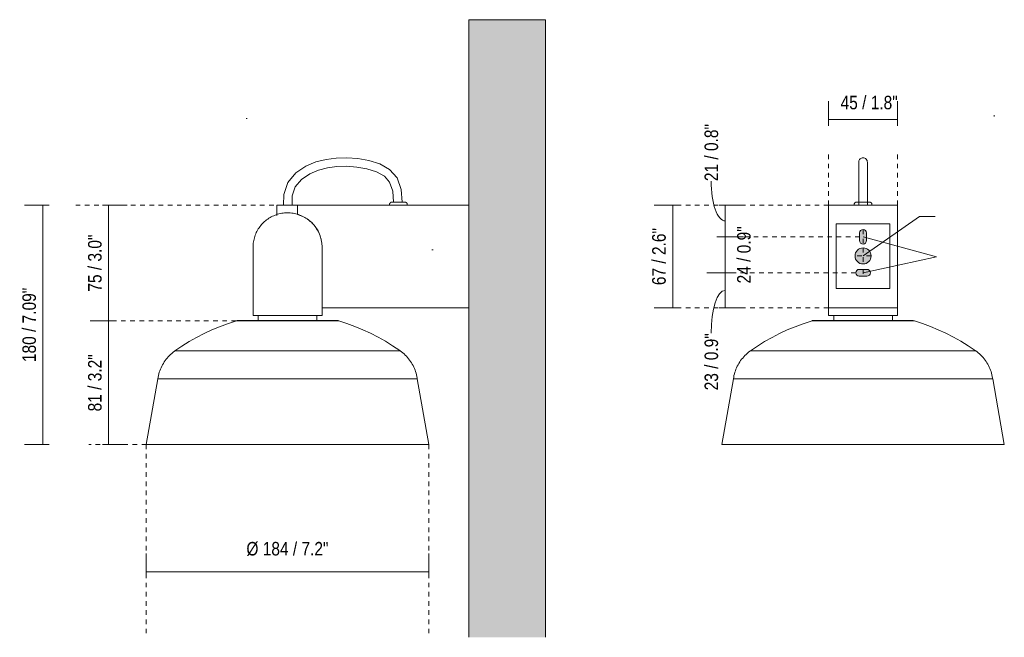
# Model space of a CAD drawing. Header units: millimetres. Extents: x -3564 to -2123, y -974 to 6691.
# Tile 2 of 3: x -2765 to -2123, y 197 to 600. Entities that reach past the tile are written whole.
import ezdxf

# ---------------------------------------------------------------- set-up
doc = ezdxf.new("R2010")
doc.units = ezdxf.units.MM
doc.linetypes.add('Dash', pattern=[6, 3, -3])
for name, color, linetype, lineweight in [('Cotas', 7, 'Continuous', 9), ('Cotas-4', 7, 'Continuous', 9), ('Elementos de detalle', 7, 'Continuous', 9), ('Lighthing Fixture Detail Wide Black', 7, 'Continuous', 20), ('Luminarias', 7, 'Continuous', 20), ('Muros', 7, 'Continuous', 9)]:
    doc.layers.add(name, color=color, linetype=linetype, lineweight=lineweight)
doc.layers.add('Lighthing Fixture Dim Grey Dash', color=7, linetype='Dash', lineweight=9, true_color=0xd2d2d2)
doc.styles.add('Arial Narrow', font='ARIALN.TTF', dxfattribs={"height": 8.8})
doc.styles.add('Arial Narrow_1', font='ARIALN.TTF', dxfattribs={"height": 8.8})
doc.dimstyles.new('FARO_-_2_2mm_Arial_Narrow_mm_Inch_Left', dxfattribs={"dimscale": 304.8, "dimtxt": 9.006193, "dimasz": 0, "dimexe": 0.03937, "dimexo": 0.0625, "dimgap": 0.006562, "dimtad": 1, "dimdec": 0, "dimzin": 0, "dimdsep": 46, "dimtxsty": 'Arial Narrow', "dimblk1": 'NONE', "dimblk2": 'NONE', "dimsah": 1, "dimcen": 0.09, "dimadec": 0, "dimazin": 0, "dimtfac": 1, "dimtdec": 4, "dimtix": 1, "dimtmove": 0, "dimatfit": 3, "dimfxl": 0.013123, "dimfxlon": 1, "dimtvp": 1, "dimtolj": 1, "dimtzin": 0, "dimarcsym": 2})
doc.dimstyles.new('FARO_-_2_2mm_Arial_Narrow_mm_Inch_Left_1', dxfattribs={"dimscale": 304.8, "dimtxt": 9.006193, "dimasz": 0, "dimexe": 0.03937, "dimexo": 0.0625, "dimgap": 0.006562, "dimtad": 1, "dimdec": 0, "dimzin": 0, "dimdsep": 46, "dimtxsty": 'Arial Narrow', "dimblk1": 'NONE', "dimblk2": 'NONE', "dimsah": 1, "dimcen": 0.09, "dimadec": 0, "dimazin": 0, "dimtfac": 1, "dimtdec": 4, "dimtix": 1, "dimtmove": 2, "dimatfit": 3, "dimfxl": 0.013123, "dimfxlon": 1, "dimtvp": 1, "dimtolj": 1, "dimtzin": 0, "dimarcsym": 2})
doc.dimstyles.new('FARO_-_2_2mm_Arial_Narrow_mm_Inch_Left_2', dxfattribs={"dimscale": 304.8, "dimtxt": 9.006193, "dimasz": 0, "dimexe": 0.03937, "dimexo": 0.0625, "dimgap": 0.006562, "dimtad": 1, "dimdec": 0, "dimzin": 0, "dimdsep": 46, "dimtxsty": 'Arial Narrow_1', "dimblk1": 'NONE', "dimblk2": 'NONE', "dimsah": 1, "dimcen": 0.09, "dimadec": 0, "dimazin": 0, "dimtfac": 1, "dimtdec": 4, "dimtix": 1, "dimtmove": 0, "dimatfit": 3, "dimfxl": 0.013123, "dimfxlon": 1, "dimtvp": 1, "dimtolj": 1, "dimtzin": 0, "dimarcsym": 2})
doc.dimstyles.new('FARO_-_2_2mm_Arial_Narrow_mm_Inch_Left_3', dxfattribs={"dimscale": 304.8, "dimtxt": 9.006193, "dimasz": 0, "dimexe": 0.03937, "dimexo": 0.0625, "dimgap": 0.006562, "dimtad": 1, "dimdec": 0, "dimzin": 0, "dimdsep": 46, "dimtxsty": 'Arial Narrow', "dimblk1": 'NONE', "dimblk2": 'NONE', "dimsah": 1, "dimcen": 0.09, "dimadec": 0, "dimazin": 0, "dimtfac": 1, "dimtdec": 4, "dimtix": 1, "dimtmove": 1, "dimatfit": 3, "dimfxl": 0.013123, "dimfxlon": 1, "dimtvp": 1, "dimtolj": 1, "dimtzin": 0, "dimarcsym": 2})

# ---------------------------------------------------------------- blocks, each defined once
blk = doc.blocks.new('20335-116 - 20335-116 TATAWIN White wall lamp-572927-Lateral_PDF')
at = {"layer": 'Luminarias'}
for p, q in [((-3393.97, 479.1), (-3393.97, 472.27)), ((-3380.42, 479.1), (-3393.97, 479.1)), ((-3380.42, 479.1), (-3337.75, 479.1)), ((-3380.42, 479.1), (-3380.42, 472.93)), ((-3337.75, 479.1), (-3328.07, 479.1)), ((-3307.39, 479.1), (-3328.07, 479.1)), ((-3320.55, 479.45), (-3320.55, 479.1)), ((-3308.93, 479.1), (-3308.93, 479.45)), ((-3307.39, 479.1), (-3268.96, 479.1)), ((-3409.46, 451.6), (-3409.46, 407.1)), ((-3364.46, 407.1), (-3364.46, 451.6)), ((-3337.75, 412.1), (-3364.66, 412.1)), ((-3328.07, 412.1), (-3337.75, 412.1)), ((-3328.07, 412.1), (-3307.39, 412.1)), ((-3268.96, 412.1), (-3307.39, 412.1)), ((-3409.46, 407.1), (-3364.46, 407.1)), ((-3406.06, 407.1), (-3406.06, 403.97)), ((-3367.86, 403.97), (-3367.86, 407.1)), ((-3420.41, 403.63), (-3386.96, 403.63)), ((-3386.96, 403.63), (-3353.51, 403.63)), ((-3386.96, 384.08), (-3460.34, 384.08)), ((-3313.58, 384.08), (-3386.96, 384.08)), ((-3471.42, 365.95), (-3478.97, 322.98)), ((-3386.96, 365.95), (-3471.42, 365.95)), ((-3302.5, 365.95), (-3386.96, 365.95)), ((-3294.95, 322.98), (-3302.5, 365.95)), ((-3386.96, 322.98), (-3478.97, 322.98)), ((-3294.95, 322.98), (-3386.96, 322.98))]:
    blk.add_line(p, q, dxfattribs=at)
at = {"layer": 'Luminarias', "flags": 128}
for points in [[(-3389.61, 479.1), (-3389.42, 485.93), (-3386.79, 493.9), (-3381.47, 500.11), (-3375.05, 504.54), (-3368.44, 507.29), (-3361.89, 508.91), (-3355.31, 509.8), (-3348.44, 510.01), (-3341.25, 509.51), (-3333.93, 508.22), (-3326.79, 505.95), (-3320.44, 502.37), (-3315.65, 496.95), (-3312.85, 489.29), (-3312.26, 481.1)], [(-3312.26, 481.1), (-3312.85, 489.29), (-3315.65, 496.95), (-3320.44, 502.37), (-3326.79, 505.95), (-3333.93, 508.22), (-3341.25, 509.51), (-3348.44, 510.01), (-3355.31, 509.8), (-3361.89, 508.91), (-3368.44, 507.29), (-3375.05, 504.54), (-3381.47, 500.11), (-3386.79, 493.9), (-3389.42, 485.93), (-3389.61, 479.1)], [(-3317.85, 481.07), (-3318.34, 488.2), (-3320.48, 494.12), (-3323.87, 497.95), (-3328.93, 500.78), (-3335.23, 502.77), (-3341.93, 503.95), (-3348.55, 504.41), (-3354.84, 504.22), (-3360.86, 503.4), (-3366.75, 501.95), (-3372.41, 499.6), (-3377.78, 495.9), (-3381.99, 491.01), (-3383.85, 485.27), (-3384.02, 479.1)], [(-3384.02, 479.1), (-3383.85, 485.27), (-3381.99, 491.01), (-3377.78, 495.9), (-3372.41, 499.6), (-3366.75, 501.95), (-3360.86, 503.4), (-3354.84, 504.22), (-3348.55, 504.41), (-3341.93, 503.95), (-3335.23, 502.77), (-3328.93, 500.78), (-3323.87, 497.95), (-3320.48, 494.12), (-3318.34, 488.2), (-3317.85, 481.07)], [(-3320.55, 479.45), (-3320.55, 479.52), (-3320.55, 479.58), (-3320.54, 479.65), (-3320.53, 479.71), (-3320.52, 479.78), (-3320.5, 479.84), (-3320.49, 479.91), (-3320.47, 479.97), (-3320.45, 480.03), (-3320.42, 480.09), (-3320.39, 480.15), (-3320.37, 480.21), (-3320.33, 480.27), (-3320.3, 480.33), (-3320.26, 480.38), (-3320.22, 480.44), (-3320.18, 480.49), (-3320.14, 480.54), (-3320.1, 480.59), (-3320.05, 480.64), (-3320, 480.68), (-3319.95, 480.72), (-3319.9, 480.77), (-3319.85, 480.8), (-3319.79, 480.84), (-3319.74, 480.88), (-3319.68, 480.91), (-3319.62, 480.94), (-3319.56, 480.97), (-3319.5, 480.99), (-3319.44, 481.01), (-3319.37, 481.03), (-3319.31, 481.05), (-3319.24, 481.07), (-3319.18, 481.08), (-3319.11, 481.09), (-3319.05, 481.1), (-3318.98, 481.1), (-3318.92, 481.1), (-3318.9, 481.1)], [(-3310.58, 481.1), (-3310.58, 481.1), (-3310.59, 481.1), (-3310.61, 481.1), (-3310.63, 481.1), (-3310.66, 481.1), (-3310.7, 481.1), (-3310.74, 481.1), (-3310.79, 481.1), (-3310.85, 481.1), (-3310.91, 481.1), (-3310.98, 481.1), (-3311.05, 481.1), (-3311.13, 481.1), (-3311.22, 481.1), (-3311.31, 481.1), (-3311.4, 481.1), (-3311.51, 481.1), (-3311.61, 481.1), (-3311.73, 481.1), (-3311.84, 481.1), (-3311.96, 481.1), (-3312.09, 481.1), (-3312.22, 481.1), (-3312.35, 481.1), (-3312.49, 481.1), (-3312.63, 481.1), (-3312.78, 481.1), (-3312.93, 481.1), (-3313.08, 481.1), (-3313.23, 481.1), (-3313.39, 481.1), (-3313.55, 481.1), (-3313.71, 481.1), (-3313.87, 481.1), (-3314.03, 481.1), (-3314.2, 481.1), (-3314.36, 481.1), (-3314.53, 481.1), (-3314.69, 481.1), (-3314.86, 481.1), (-3315.03, 481.1), (-3315.19, 481.1), (-3315.36, 481.1), (-3315.52, 481.1), (-3315.68, 481.1), (-3315.85, 481.1), (-3316.01, 481.1), (-3316.16, 481.1), (-3316.32, 481.1), (-3316.47, 481.1), (-3316.62, 481.1), (-3316.77, 481.1), (-3316.91, 481.1), (-3317.05, 481.1), (-3317.19, 481.1), (-3317.32, 481.1), (-3317.45, 481.1), (-3317.57, 481.1), (-3317.69, 481.1), (-3317.81, 481.1), (-3317.92, 481.1), (-3318.02, 481.1), (-3318.12, 481.1), (-3318.21, 481.1), (-3318.3, 481.1), (-3318.39, 481.1), (-3318.46, 481.1), (-3318.53, 481.1), (-3318.6, 481.1), (-3318.66, 481.1), (-3318.71, 481.1), (-3318.76, 481.1), (-3318.8, 481.1), (-3318.83, 481.1), (-3318.86, 481.1), (-3318.88, 481.1), (-3318.89, 481.1), (-3318.9, 481.1), (-3318.9, 481.1)], [(-3318.9, 481.1), (-3318.9, 481.1), (-3318.89, 481.1), (-3318.87, 481.1), (-3318.85, 481.1), (-3318.82, 481.1), (-3318.78, 481.1), (-3318.74, 481.1), (-3318.69, 481.1), (-3318.63, 481.1), (-3318.57, 481.1), (-3318.5, 481.1), (-3318.43, 481.1), (-3318.35, 481.1), (-3318.26, 481.1), (-3318.17, 481.1), (-3318.08, 481.1), (-3317.97, 481.1), (-3317.87, 481.1), (-3317.75, 481.1), (-3317.68, 481.1)], [(-3311.79, 481.1), (-3311.67, 481.1), (-3311.56, 481.1), (-3311.46, 481.1), (-3311.36, 481.1), (-3311.26, 481.1), (-3311.18, 481.1), (-3311.09, 481.1), (-3311.02, 481.1), (-3310.95, 481.1), (-3310.88, 481.1), (-3310.82, 481.1), (-3310.77, 481.1), (-3310.72, 481.1), (-3310.68, 481.1), (-3310.65, 481.1), (-3310.62, 481.1), (-3310.6, 481.1), (-3310.59, 481.1), (-3310.58, 481.1), (-3310.58, 481.1)], [(-3310.58, 481.1), (-3310.51, 481.1), (-3310.45, 481.1), (-3310.38, 481.09), (-3310.32, 481.08), (-3310.25, 481.07), (-3310.19, 481.06), (-3310.12, 481.04), (-3310.06, 481.02), (-3310, 481), (-3309.94, 480.97), (-3309.88, 480.95), (-3309.82, 480.92), (-3309.76, 480.89), (-3309.7, 480.85), (-3309.65, 480.81), (-3309.59, 480.78), (-3309.54, 480.74), (-3309.49, 480.69), (-3309.44, 480.65), (-3309.39, 480.6), (-3309.35, 480.55), (-3309.31, 480.5), (-3309.27, 480.45), (-3309.23, 480.4), (-3309.19, 480.34), (-3309.15, 480.29), (-3309.12, 480.23), (-3309.09, 480.17), (-3309.06, 480.11), (-3309.04, 480.05), (-3309.02, 479.99), (-3309, 479.92), (-3308.98, 479.86), (-3308.96, 479.8), (-3308.95, 479.73), (-3308.94, 479.67), (-3308.93, 479.6), (-3308.93, 479.53), (-3308.93, 479.47), (-3308.93, 479.45)], [(-3409.46, 451.6), (-3409.44, 452.5), (-3409.39, 453.4), (-3409.3, 454.3), (-3409.17, 455.19), (-3409.01, 456.07), (-3408.81, 456.95), (-3408.58, 457.82), (-3408.32, 458.68), (-3408.02, 459.53), (-3407.68, 460.37), (-3407.32, 461.19), (-3406.92, 461.99), (-3406.49, 462.78), (-3406.02, 463.56), (-3405.53, 464.31), (-3405.01, 465.04), (-3404.46, 465.75), (-3403.88, 466.44), (-3403.27, 467.1), (-3402.64, 467.74), (-3401.98, 468.36), (-3401.3, 468.95), (-3400.59, 469.51), (-3399.86, 470.04), (-3399.12, 470.54), (-3398.35, 471.01), (-3397.56, 471.45), (-3396.76, 471.86), (-3395.94, 472.23), (-3395.11, 472.57), (-3394.27, 472.88), (-3393.41, 473.16), (-3392.54, 473.4), (-3391.67, 473.61), (-3390.78, 473.78), (-3389.89, 473.91), (-3389, 474.01), (-3388.1, 474.07), (-3387.2, 474.1), (-3387.04, 474.1)], [(-3386.68, 474.1), (-3386.06, 474.09), (-3385.16, 474.03), (-3384.27, 473.94), (-3383.38, 473.82), (-3382.49, 473.66), (-3381.61, 473.46), (-3380.74, 473.23), (-3379.88, 472.96), (-3379.03, 472.66), (-3378.2, 472.33), (-3377.38, 471.96), (-3376.57, 471.56), (-3375.78, 471.13), (-3375.01, 470.67), (-3374.26, 470.17), (-3373.52, 469.65), (-3372.81, 469.1), (-3372.12, 468.52), (-3371.46, 467.91), (-3370.82, 467.28), (-3370.21, 466.62), (-3369.62, 465.94), (-3369.06, 465.23), (-3368.53, 464.51), (-3368.03, 463.76), (-3367.56, 462.99), (-3367.12, 462.21), (-3366.71, 461.41), (-3366.33, 460.59), (-3365.99, 459.76), (-3365.68, 458.91), (-3365.4, 458.06), (-3365.16, 457.19), (-3364.96, 456.31), (-3364.79, 455.43), (-3364.65, 454.54), (-3364.55, 453.64), (-3364.49, 452.75), (-3364.46, 451.85), (-3364.46, 451.6)], [(-3460.34, 384.08), (-3455.77, 387.19), (-3451.07, 390.11), (-3446.27, 392.84), (-3441.35, 395.38), (-3436.34, 397.72), (-3431.24, 399.85), (-3426.06, 401.78), (-3420.81, 403.5), (-3420.41, 403.63)], [(-3420.41, 403.63), (-3420.11, 403.71), (-3419.8, 403.79), (-3419.49, 403.85), (-3419.18, 403.9), (-3418.87, 403.94), (-3418.56, 403.96), (-3418.24, 403.98), (-3418.08, 403.98)], [(-3386.96, 403.98), (-3388.2, 403.98), (-3389.45, 403.98), (-3390.69, 403.98), (-3391.92, 403.98), (-3393.14, 403.98), (-3394.36, 403.98), (-3395.56, 403.98), (-3396.75, 403.98), (-3397.92, 403.98), (-3399.08, 403.98), (-3400.21, 403.98), (-3401.33, 403.98), (-3402.42, 403.98), (-3403.49, 403.98), (-3404.53, 403.98), (-3405.54, 403.98), (-3406.53, 403.98), (-3407.48, 403.98), (-3408.4, 403.98), (-3409.28, 403.98), (-3410.13, 403.98), (-3410.94, 403.98), (-3411.72, 403.98), (-3412.45, 403.98), (-3413.15, 403.98), (-3413.8, 403.98), (-3414.41, 403.98), (-3414.97, 403.98), (-3415.49, 403.98), (-3415.96, 403.98), (-3416.39, 403.98), (-3416.77, 403.98), (-3417.11, 403.98), (-3417.39, 403.98), (-3417.63, 403.98), (-3417.81, 403.98), (-3417.95, 403.98), (-3418.04, 403.98), (-3418.08, 403.98), (-3418.08, 403.98)], [(-3418.08, 403.98), (-3418.05, 403.98), (-3417.98, 403.98), (-3417.86, 403.98), (-3417.68, 403.98), (-3417.46, 403.98), (-3417.19, 403.98), (-3416.87, 403.98), (-3416.5, 403.98), (-3416.08, 403.98), (-3415.62, 403.98), (-3415.12, 403.98), (-3414.56, 403.98), (-3413.97, 403.98), (-3413.33, 403.98), (-3412.64, 403.98), (-3411.92, 403.98), (-3411.16, 403.98), (-3410.36, 403.98), (-3409.52, 403.98), (-3408.64, 403.98), (-3407.78, 403.98)], [(-3407.04, 403.98), (-3406.79, 403.98), (-3406.06, 403.98)], [(-3355.84, 403.98), (-3355.87, 403.98), (-3355.94, 403.98), (-3356.06, 403.98), (-3356.24, 403.98), (-3356.46, 403.98), (-3356.73, 403.98), (-3357.05, 403.98), (-3357.42, 403.98), (-3357.84, 403.98), (-3358.3, 403.98), (-3358.8, 403.98), (-3359.36, 403.98), (-3359.95, 403.98), (-3360.59, 403.98), (-3361.28, 403.98), (-3362, 403.98), (-3362.76, 403.98), (-3363.56, 403.98), (-3364.4, 403.98), (-3365.28, 403.98), (-3366.19, 403.98), (-3367.13, 403.98), (-3368.11, 403.98), (-3369.11, 403.98), (-3370.15, 403.98), (-3371.21, 403.98), (-3372.29, 403.98), (-3373.4, 403.98), (-3374.53, 403.98), (-3375.68, 403.98), (-3376.85, 403.98), (-3378.04, 403.98), (-3379.24, 403.98), (-3380.45, 403.98), (-3381.67, 403.98), (-3382.9, 403.98), (-3384.14, 403.98), (-3385.38, 403.98), (-3386.62, 403.98), (-3386.96, 403.98)], [(-3367.86, 403.98), (-3367.39, 403.98), (-3366.88, 403.98)], [(-3366.14, 403.98), (-3365.52, 403.98), (-3364.64, 403.98), (-3363.79, 403.98), (-3362.97, 403.98), (-3362.2, 403.98), (-3361.47, 403.98), (-3360.77, 403.98), (-3360.12, 403.98), (-3359.51, 403.98), (-3358.95, 403.98), (-3358.43, 403.98), (-3357.96, 403.98), (-3357.53, 403.98), (-3357.15, 403.98), (-3356.81, 403.98), (-3356.53, 403.98), (-3356.29, 403.98), (-3356.11, 403.98), (-3355.97, 403.98), (-3355.88, 403.98), (-3355.84, 403.98), (-3355.84, 403.98)], [(-3355.84, 403.98), (-3355.53, 403.97), (-3355.21, 403.95), (-3354.9, 403.92), (-3354.59, 403.88), (-3354.28, 403.82), (-3353.97, 403.75), (-3353.67, 403.67), (-3353.51, 403.63)], [(-3353.51, 403.63), (-3348.25, 401.92), (-3343.07, 400.01), (-3337.96, 397.89), (-3332.94, 395.56), (-3328.02, 393.04), (-3323.21, 390.33), (-3318.51, 387.42), (-3313.92, 384.33), (-3313.58, 384.08)], [(-3471.42, 365.95), (-3471.25, 367.01), (-3471.03, 368.06), (-3470.78, 369.1), (-3470.48, 370.12), (-3470.15, 371.14), (-3469.77, 372.14), (-3469.35, 373.13), (-3468.9, 374.1), (-3468.4, 375.04), (-3467.87, 375.97), (-3467.3, 376.88), (-3466.7, 377.76), (-3466.06, 378.62), (-3465.39, 379.45), (-3464.68, 380.26), (-3463.94, 381.03), (-3463.18, 381.78), (-3462.38, 382.49), (-3461.55, 383.18), (-3460.7, 383.82), (-3460.34, 384.08)], [(-3313.58, 384.08), (-3312.72, 383.45), (-3311.88, 382.78), (-3311.07, 382.08), (-3310.29, 381.35), (-3309.54, 380.58), (-3308.82, 379.79), (-3308.14, 378.97), (-3307.48, 378.12), (-3306.86, 377.25), (-3306.28, 376.35), (-3305.73, 375.43), (-3305.22, 374.49), (-3304.75, 373.53), (-3304.32, 372.55), (-3303.93, 371.56), (-3303.57, 370.55), (-3303.26, 369.53), (-3302.99, 368.49), (-3302.76, 367.44), (-3302.57, 366.39), (-3302.5, 365.95)]]:
    blk.add_lwpolyline(points, dxfattribs=at)
blk = doc.blocks.new('20335-116 - 20335-116 TATAWIN White wall lamp-572927-Alzado_PDF Fixing')
at = {"layer": 'Luminarias'}
for p, q in [((6548.68, 479.45), (6548.68, 479.1)), ((6560.31, 479.1), (6560.31, 479.45)), ((6532, 412.1), (6532, 407.1)), ((6577, 407.1), (6577, 412.1)), ((6532, 407.1), (6554.5, 407.1)), ((6535.4, 407.1), (6535.4, 403.97)), ((6554.5, 407.1), (6577, 407.1)), ((6573.6, 403.97), (6573.6, 407.1)), ((6521.05, 403.63), (6587.94, 403.63)), ((6627.88, 384.08), (6481.12, 384.08)), ((6470.04, 365.95), (6462.49, 322.98)), ((6638.95, 365.95), (6470.04, 365.95)), ((6646.5, 322.98), (6638.95, 365.95)), ((6646.5, 322.98), (6462.49, 322.98))]:
    blk.add_line(p, q, dxfattribs=at)
at = {"layer": 'Luminarias', "flags": 128}
for points in [[(6554.5, 510.02), (6553.97, 509.97), (6553.46, 509.82), (6552.99, 509.58), (6552.57, 509.25), (6552.22, 508.85), (6551.95, 508.39), (6551.78, 507.89), (6551.7, 507.37), (6551.7, 507.22)], [(6551.7, 479.1), (6551.7, 479.79), (6551.7, 481.39), (6551.7, 482.98), (6551.7, 484.57), (6551.7, 486.16), (6551.7, 487.74), (6551.7, 489.31), (6551.7, 490.85), (6551.7, 492.37), (6551.7, 493.85), (6551.7, 495.28), (6551.7, 496.63), (6551.7, 497.89), (6551.7, 499.05), (6551.7, 500.09), (6551.7, 501.02), (6551.7, 501.85), (6551.7, 502.59), (6551.7, 503.25), (6551.7, 503.84), (6551.7, 504.37), (6551.7, 504.84), (6551.7, 505.26), (6551.7, 506.19), (6551.7, 506.5), (6551.7, 506.74), (6551.7, 506.93), (6551.7, 507.06), (6551.7, 507.16), (6551.7, 507.21), (6551.7, 507.22), (6551.7, 507.2), (6551.7, 507.15), (6551.7, 507.07), (6551.7, 506.96), (6551.7, 506.82), (6551.7, 506.66), (6551.7, 506.47), (6551.7, 506.25), (6551.7, 506.01), (6551.7, 505.68), (6551.7, 505.3), (6551.7, 504.88), (6551.7, 504.4), (6551.7, 503.87), (6551.7, 503.27), (6551.7, 502.6), (6551.7, 501.87), (6551.7, 501.06), (6551.7, 500.19), (6551.7, 499.35), (6551.7, 498.35), (6551.7, 497.29), (6551.7, 496.16), (6551.7, 495.08), (6551.7, 493.96), (6551.7, 492.63), (6551.7, 491.24), (6551.7, 490.06), (6551.7, 488.86), (6551.7, 487.6), (6551.7, 486.24), (6551.7, 484.72), (6551.7, 482.96), (6551.7, 481.36), (6551.7, 481.1)], [(6557.3, 507.22), (6557.27, 507.61), (6557.15, 508.11), (6556.98, 508.52), (6556.52, 509.15), (6556.08, 509.53), (6555.71, 509.75), (6555.09, 509.96), (6554.5, 510.02)], [(6557.3, 479.1), (6557.3, 479.79), (6557.3, 481.39), (6557.3, 482.98), (6557.3, 484.57), (6557.3, 486.16), (6557.3, 487.74), (6557.3, 489.31), (6557.3, 490.85), (6557.3, 492.37), (6557.3, 493.85), (6557.3, 495.28), (6557.3, 496.63), (6557.3, 497.89), (6557.3, 499.05), (6557.3, 500.09), (6557.3, 501.02), (6557.3, 501.85), (6557.3, 502.59), (6557.3, 503.25), (6557.3, 503.84), (6557.3, 504.37), (6557.3, 504.84), (6557.3, 505.26), (6557.3, 506.19), (6557.3, 506.5), (6557.3, 506.74), (6557.3, 506.93), (6557.3, 507.06), (6557.3, 507.16), (6557.3, 507.21), (6557.3, 507.22), (6557.3, 507.2), (6557.3, 507.15), (6557.3, 507.07), (6557.3, 506.96), (6557.3, 506.82), (6557.3, 506.66), (6557.3, 506.47), (6557.3, 506.25), (6557.3, 506.01), (6557.3, 505.68), (6557.3, 505.3), (6557.3, 504.88), (6557.3, 504.4), (6557.3, 503.87), (6557.3, 503.27), (6557.3, 502.6), (6557.3, 501.87), (6557.3, 501.06), (6557.3, 500.19), (6557.3, 499.35), (6557.3, 498.35), (6557.3, 497.29), (6557.3, 496.16), (6557.3, 495.08), (6557.3, 493.96), (6557.3, 492.63), (6557.3, 491.24), (6557.3, 490.06), (6557.3, 488.86), (6557.3, 487.6), (6557.3, 486.24), (6557.3, 484.72), (6557.3, 482.96), (6557.3, 481.36), (6557.3, 481.1)], [(6548.68, 479.45), (6548.68, 479.52), (6548.69, 479.58), (6548.7, 479.65), (6548.7, 479.71), (6548.72, 479.78), (6548.73, 479.84), (6548.75, 479.91), (6548.77, 479.97), (6548.79, 480.03), (6548.81, 480.09), (6548.84, 480.15), (6548.87, 480.21), (6548.9, 480.27), (6548.94, 480.33), (6548.97, 480.38), (6549.01, 480.44), (6549.05, 480.49), (6549.09, 480.54), (6549.14, 480.59), (6549.18, 480.64), (6549.23, 480.68), (6549.28, 480.72), (6549.34, 480.77), (6549.39, 480.8), (6549.44, 480.84), (6549.5, 480.88), (6549.56, 480.91), (6549.62, 480.94), (6549.68, 480.97), (6549.74, 480.99), (6549.8, 481.01), (6549.86, 481.03), (6549.93, 481.05), (6549.99, 481.07), (6550.06, 481.08), (6550.12, 481.09), (6550.19, 481.1), (6550.25, 481.1), (6550.32, 481.1), (6550.34, 481.1)], [(6554.5, 481.1), (6554.33, 481.1), (6554.16, 481.1), (6554, 481.1), (6553.83, 481.1), (6553.67, 481.1), (6553.51, 481.1), (6553.35, 481.1), (6553.19, 481.1), (6553.03, 481.1), (6552.88, 481.1), (6552.72, 481.1), (6552.58, 481.1), (6552.43, 481.1), (6552.29, 481.1), (6552.15, 481.1), (6552.01, 481.1), (6551.88, 481.1), (6551.75, 481.1), (6551.63, 481.1), (6551.51, 481.1), (6551.4, 481.1), (6551.29, 481.1), (6551.19, 481.1), (6551.09, 481.1), (6551, 481.1), (6550.91, 481.1), (6550.83, 481.1), (6550.75, 481.1), (6550.68, 481.1), (6550.62, 481.1), (6550.56, 481.1), (6550.51, 481.1), (6550.47, 481.1), (6550.43, 481.1), (6550.4, 481.1), (6550.37, 481.1), (6550.35, 481.1), (6550.34, 481.1), (6550.34, 481.1), (6550.34, 481.1)], [(6550.34, 481.1), (6550.34, 481.1), (6550.35, 481.1), (6550.37, 481.1), (6550.39, 481.1), (6550.42, 481.1), (6550.46, 481.1), (6550.5, 481.1), (6550.55, 481.1), (6550.6, 481.1), (6550.67, 481.1), (6550.73, 481.1), (6550.81, 481.1), (6550.89, 481.1), (6550.97, 481.1), (6551.06, 481.1), (6551.16, 481.1), (6551.26, 481.1), (6551.37, 481.1), (6551.48, 481.1), (6551.6, 481.1), (6551.72, 481.1), (6551.85, 481.1), (6551.98, 481.1), (6552.11, 481.1), (6552.25, 481.1), (6552.39, 481.1), (6552.54, 481.1), (6552.68, 481.1), (6552.83, 481.1), (6552.99, 481.1), (6553.14, 481.1), (6553.3, 481.1), (6553.46, 481.1), (6553.63, 481.1)], [(6558.65, 481.1), (6558.65, 481.1), (6558.64, 481.1), (6558.62, 481.1), (6558.6, 481.1), (6558.57, 481.1), (6558.54, 481.1), (6558.49, 481.1), (6558.44, 481.1), (6558.39, 481.1), (6558.33, 481.1), (6558.26, 481.1), (6558.18, 481.1), (6558.1, 481.1), (6558.02, 481.1), (6557.93, 481.1), (6557.83, 481.1), (6557.73, 481.1), (6557.62, 481.1), (6557.51, 481.1), (6557.39, 481.1), (6557.27, 481.1), (6557.15, 481.1), (6557.02, 481.1), (6556.88, 481.1), (6556.74, 481.1), (6556.6, 481.1), (6556.46, 481.1), (6556.31, 481.1), (6556.16, 481.1), (6556, 481.1), (6555.85, 481.1), (6555.69, 481.1), (6555.53, 481.1), (6555.37, 481.1), (6555.2, 481.1), (6555.04, 481.1), (6554.87, 481.1), (6554.71, 481.1), (6554.54, 481.1), (6554.5, 481.1)], [(6555.32, 481.1), (6555.48, 481.1), (6555.65, 481.1), (6555.8, 481.1), (6555.96, 481.1), (6556.12, 481.1), (6556.27, 481.1), (6556.42, 481.1), (6556.56, 481.1), (6556.7, 481.1), (6556.84, 481.1), (6556.98, 481.1), (6557.11, 481.1), (6557.24, 481.1), (6557.36, 481.1), (6557.48, 481.1), (6557.59, 481.1), (6557.7, 481.1), (6557.8, 481.1), (6557.9, 481.1), (6558, 481.1), (6558.08, 481.1), (6558.16, 481.1), (6558.24, 481.1), (6558.31, 481.1), (6558.37, 481.1), (6558.43, 481.1), (6558.48, 481.1), (6558.52, 481.1), (6558.56, 481.1), (6558.59, 481.1), (6558.62, 481.1), (6558.64, 481.1), (6558.65, 481.1), (6558.65, 481.1), (6558.65, 481.1)], [(6558.65, 481.1), (6558.72, 481.1), (6558.79, 481.1), (6558.85, 481.09), (6558.92, 481.08), (6558.98, 481.07), (6559.05, 481.06), (6559.11, 481.04), (6559.17, 481.02), (6559.24, 481), (6559.3, 480.97), (6559.36, 480.95), (6559.42, 480.92), (6559.48, 480.89), (6559.53, 480.85), (6559.59, 480.81), (6559.64, 480.78), (6559.69, 480.74), (6559.74, 480.69), (6559.79, 480.65), (6559.84, 480.6), (6559.89, 480.55), (6559.93, 480.5), (6559.97, 480.45), (6560.01, 480.4), (6560.05, 480.34), (6560.08, 480.29), (6560.11, 480.23), (6560.14, 480.17), (6560.17, 480.11), (6560.2, 480.05), (6560.22, 479.99), (6560.24, 479.92), (6560.26, 479.86), (6560.27, 479.8), (6560.28, 479.73), (6560.29, 479.67), (6560.3, 479.6), (6560.31, 479.53), (6560.31, 479.47), (6560.31, 479.45)], [(6481.12, 384.08), (6485.69, 387.19), (6490.38, 390.11), (6495.19, 392.84), (6500.1, 395.38), (6505.11, 397.72), (6510.21, 399.85), (6515.39, 401.78), (6520.64, 403.5), (6521.05, 403.63)], [(6521.05, 403.63), (6521.35, 403.71), (6521.66, 403.79), (6521.96, 403.85), (6522.27, 403.9), (6522.59, 403.94), (6522.9, 403.96), (6523.21, 403.98), (6523.38, 403.98)], [(6585.62, 403.98), (6585.59, 403.98), (6585.52, 403.98), (6585.39, 403.98), (6585.22, 403.98), (6584.99, 403.98), (6584.72, 403.98), (6584.4, 403.98), (6584.04, 403.98), (6583.62, 403.98), (6583.16, 403.98), (6582.65, 403.98), (6582.1, 403.98), (6581.5, 403.98), (6580.86, 403.98), (6580.18, 403.98), (6579.46, 403.98), (6578.69, 403.98), (6577.89, 403.98), (6577.05, 403.98), (6576.18, 403.98), (6575.27, 403.98), (6574.32, 403.98), (6573.35, 403.98), (6572.34, 403.98), (6571.31, 403.98), (6570.25, 403.98), (6569.16, 403.98), (6568.05, 403.98), (6566.92, 403.98), (6565.77, 403.98), (6564.6, 403.98), (6563.42, 403.98), (6562.22, 403.98), (6561.01, 403.98), (6559.79, 403.98), (6558.55, 403.98), (6557.32, 403.98), (6556.08, 403.98), (6554.83, 403.98), (6553.59, 403.98), (6552.34, 403.98), (6551.1, 403.98), (6549.87, 403.98), (6548.64, 403.98), (6547.43, 403.98), (6546.22, 403.98), (6545.03, 403.98), (6543.85, 403.98), (6542.69, 403.98), (6541.55, 403.98), (6540.42, 403.98), (6539.33, 403.98), (6538.25, 403.98), (6537.2, 403.98), (6536.18, 403.98), (6535.19, 403.98), (6534.23, 403.98), (6533.3, 403.98), (6532.41, 403.98), (6531.55, 403.98), (6530.73, 403.98), (6529.94, 403.98), (6529.2, 403.98), (6528.49, 403.98), (6527.83, 403.98), (6527.21, 403.98), (6526.63, 403.98), (6526.1, 403.98), (6525.61, 403.98), (6525.17, 403.98), (6524.78, 403.98), (6524.43, 403.98), (6524.14, 403.98), (6523.89, 403.98), (6523.69, 403.98), (6523.54, 403.98), (6523.44, 403.98), (6523.38, 403.98), (6523.38, 403.98)], [(6523.38, 403.98), (6523.4, 403.98), (6523.48, 403.98), (6523.6, 403.98), (6523.77, 403.98), (6524, 403.98), (6524.27, 403.98), (6524.59, 403.98), (6524.96, 403.98), (6525.37, 403.98), (6525.83, 403.98), (6526.34, 403.98), (6526.89, 403.98), (6527.07, 403.98)], [(6581.94, 403.98), (6582.36, 403.98), (6582.89, 403.98), (6583.38, 403.98), (6583.82, 403.98), (6584.21, 403.98), (6584.56, 403.98), (6584.85, 403.98), (6585.1, 403.98), (6585.3, 403.98), (6585.45, 403.98), (6585.56, 403.98), (6585.61, 403.98), (6585.62, 403.98)], [(6585.62, 403.98), (6585.93, 403.97), (6586.24, 403.95), (6586.56, 403.92), (6586.87, 403.88), (6587.18, 403.82), (6587.48, 403.75), (6587.79, 403.67), (6587.94, 403.63)], [(6587.94, 403.63), (6593.2, 401.92), (6598.39, 400.01), (6603.49, 397.89), (6608.51, 395.56), (6613.43, 393.04), (6618.25, 390.33), (6622.95, 387.42), (6627.53, 384.33), (6627.88, 384.08)], [(6470.04, 365.95), (6470.21, 367.01), (6470.42, 368.06), (6470.68, 369.1), (6470.97, 370.12), (6471.31, 371.14), (6471.69, 372.14), (6472.1, 373.13), (6472.56, 374.1), (6473.05, 375.04), (6473.58, 375.97), (6474.15, 376.88), (6474.76, 377.76), (6475.4, 378.62), (6476.07, 379.45), (6476.78, 380.26), (6477.51, 381.03), (6478.28, 381.78), (6479.08, 382.49), (6479.9, 383.18), (6480.75, 383.82), (6481.12, 384.08)], [(6627.88, 384.08), (6628.74, 383.45), (6629.57, 382.78), (6630.38, 382.08), (6631.16, 381.35), (6631.91, 380.58), (6632.63, 379.79), (6633.32, 378.97), (6633.97, 378.12), (6634.59, 377.25), (6635.17, 376.35), (6635.72, 375.43), (6636.23, 374.49), (6636.7, 373.53), (6637.14, 372.55), (6637.53, 371.56), (6637.88, 370.55), (6638.2, 369.53), (6638.47, 368.49), (6638.7, 367.44), (6638.89, 366.39), (6638.95, 365.95)]]:
    blk.add_lwpolyline(points, dxfattribs=at)
blk = doc.blocks.new('DIMBLOCK3-Lateral_PDF')
at = {"layer": 'Cotas-4', "color": 251, "true_color": 0x5b5b5b}
for p, q in [((-2749.61, 479.1), (-2761.61, 479.1)), ((-2749.61, 479.1), (-2749.61, 322.98)), ((-2749.61, 479.1), (-2745.61, 479.1)), ((-2749.61, 322.98), (-2761.61, 322.98)), ((-2749.61, 322.98), (-2745.61, 322.98))]:
    blk.add_line(p, q, dxfattribs=at)
at = {"layer": 'Cotas-4', "color": 0, "insert": (-2762.98, 376.81), "char_height": 8.8, "width": 58.1543, "attachment_point": 1, "rotation": 90, "line_spacing_factor": 0.974696, "style": 'Arial Narrow_1'}
blk.add_mtext('\u202c180 / 7.09"', dxfattribs=at)
blk = doc.blocks.new('_None')
blk = doc.blocks.new('DIMBLOCK4-Lateral_PDF')
at = {"layer": 'Cotas-4', "color": 251, "true_color": 0x5b5b5b}
for p, q in [((-2706.83, 479.1), (-2710.83, 479.1)), ((-2706.83, 479.1), (-2706.83, 403.63)), ((-2706.83, 479.1), (-2694.83, 479.1)), ((-2706.83, 403.63), (-2718.83, 403.63)), ((-2706.83, 403.63), (-2702.83, 403.63))]:
    blk.add_line(p, q, dxfattribs=at)
at = {"layer": 'Cotas-4', "color": 0, "insert": (-2720.21, 422.71), "char_height": 8.8, "width": 44.7736, "attachment_point": 1, "rotation": 90, "line_spacing_factor": 0.974696, "style": 'Arial Narrow'}
blk.add_mtext('75 / 3.0"', dxfattribs=at)
blk = doc.blocks.new('DIMBLOCK5-Lateral_PDF')
at = {"layer": 'Cotas-4', "color": 251, "true_color": 0x5b5b5b}
for p, q in [((-2706.83, 403.63), (-2718.83, 403.63)), ((-2706.83, 403.63), (-2706.83, 322.98)), ((-2706.83, 403.63), (-2702.83, 403.63)), ((-2706.83, 322.98), (-2710.83, 322.98)), ((-2706.83, 322.98), (-2694.83, 322.98))]:
    blk.add_line(p, q, dxfattribs=at)
at = {"layer": 'Cotas-4', "color": 0, "insert": (-2720.21, 344.65), "char_height": 8.8, "width": 44.7736, "attachment_point": 1, "rotation": 90, "line_spacing_factor": 0.974696, "style": 'Arial Narrow'}
blk.add_mtext('81 / 3.2"', dxfattribs=at)
blk = doc.blocks.new('DIMBLOCK6-Lateral_PDF')
at = {"layer": 'Cotas-4', "color": 251, "true_color": 0x5b5b5b}
for p, q in [((-2682.28, 240.11), (-2682.28, 252.11)), ((-2498.26, 240.11), (-2498.26, 252.11)), ((-2682.28, 240.11), (-2498.26, 240.11)), ((-2682.28, 240.11), (-2682.28, 236.11)), ((-2498.26, 240.11), (-2498.26, 236.11))]:
    blk.add_line(p, q, dxfattribs=at)
at = {"layer": 'Cotas-4', "color": 0, "insert": (-2617.07, 259.53), "char_height": 8.8, "width": 64.3299, "attachment_point": 1, "line_spacing_factor": 0.974696, "style": 'Arial Narrow'}
blk.add_mtext('Ø 184 / 7.2"', dxfattribs=at)
blk = doc.blocks.new('DIMBLOCK7-Alzado_PDF Fixing')
at = {"layer": 'Cotas-4', "color": 251, "true_color": 0x5b5b5b}
for p, q in [((-2339.36, 479.1), (-2351.36, 479.1)), ((-2339.36, 412.1), (-2339.36, 479.1)), ((-2339.36, 479.1), (-2335.36, 479.1)), ((-2339.36, 412.1), (-2351.36, 412.1)), ((-2339.36, 412.1), (-2335.36, 412.1))]:
    blk.add_line(p, q, dxfattribs=at)
at = {"layer": 'Cotas-4', "color": 0, "insert": (-2352.73, 426.95), "char_height": 8.8, "width": 44.7736, "attachment_point": 1, "rotation": 90, "line_spacing_factor": 0.974696, "style": 'Arial Narrow'}
blk.add_mtext('67 / 2.6"', dxfattribs=at)
blk = doc.blocks.new('DIMBLOCK8-Alzado_PDF Fixing')
at = {"layer": 'Cotas-4', "color": 251, "true_color": 0x5b5b5b}
for p, q in [((-2305.24, 479.1), (-2309.24, 479.1)), ((-2305.24, 479.1), (-2305.24, 458.48)), ((-2305.24, 479.1), (-2293.24, 479.1)), ((-2305.24, 458.48), (-2309.24, 458.48)), ((-2305.24, 458.48), (-2293.24, 458.48))]:
    blk.add_line(p, q, dxfattribs=at)
blk.add_ellipse((-2305.24, 494.76), major_axis=(0, 25.97), ratio=0.352285, start_param=1.570796, end_param=3.141593, dxfattribs=at)
at = {"layer": 'Cotas-4', "color": 0, "insert": (-2318.62, 494.76), "char_height": 8.8, "width": 44.7736, "attachment_point": 1, "rotation": 90, "line_spacing_factor": 0.974696, "style": 'Arial Narrow'}
blk.add_mtext('21 / 0.8"', dxfattribs=at)
blk = doc.blocks.new('DIMBLOCK9-Alzado_PDF Fixing')
at = {"layer": 'Cotas-4', "color": 251, "true_color": 0x5b5b5b}
for p, q in [((-2305.24, 458.48), (-2309.24, 458.48)), ((-2305.24, 458.48), (-2305.24, 434.98)), ((-2305.24, 458.48), (-2293.24, 458.48)), ((-2305.24, 434.98), (-2317.24, 434.98)), ((-2305.24, 434.98), (-2301.24, 434.98))]:
    blk.add_line(p, q, dxfattribs=at)
at = {"layer": 'Cotas-4', "color": 0, "insert": (-2297.41, 428.08), "char_height": 8.8, "width": 44.7736, "attachment_point": 1, "rotation": 90, "line_spacing_factor": 0.974696, "style": 'Arial Narrow'}
blk.add_mtext('24 / 0.9"', dxfattribs=at)
blk = doc.blocks.new('DIMBLOCK10-Alzado_PDF Fixing')
at = {"layer": 'Cotas-4', "color": 251, "true_color": 0x5b5b5b}
for p, q in [((-2305.24, 434.98), (-2317.24, 434.98)), ((-2305.24, 434.98), (-2305.24, 412.1)), ((-2305.24, 434.98), (-2301.24, 434.98)), ((-2305.24, 412.1), (-2309.24, 412.1)), ((-2305.24, 412.1), (-2293.24, 412.1))]:
    blk.add_line(p, q, dxfattribs=at)
blk.add_ellipse((-2305.24, 395.69), major_axis=(0, 27.86), ratio=0.328373, start_param=0, end_param=1.570796, dxfattribs=at)
at = {"layer": 'Cotas-4', "color": 0, "insert": (-2318.62, 358.38), "char_height": 8.8, "width": 44.7736, "attachment_point": 1, "rotation": 90, "line_spacing_factor": 0.974696, "style": 'Arial Narrow'}
blk.add_mtext('23 / 0.9"', dxfattribs=at)
blk = doc.blocks.new('DIMBLOCK11-Alzado_PDF Fixing')
at = {"layer": 'Cotas-4', "color": 251, "true_color": 0x5b5b5b}
for p, q in [((-2237.87, 534.85), (-2237.87, 546.85)), ((-2192.87, 534.85), (-2192.87, 546.85)), ((-2237.87, 534.85), (-2192.87, 534.85)), ((-2237.87, 534.85), (-2237.87, 530.85)), ((-2192.87, 534.85), (-2192.87, 530.85))]:
    blk.add_line(p, q, dxfattribs=at)
at = {"layer": 'Cotas-4', "color": 0, "insert": (-2230.01, 550.39), "char_height": 8.8, "width": 44.7736, "attachment_point": 1, "line_spacing_factor": 0.974696, "style": 'Arial Narrow'}
blk.add_mtext('45 / 1.8"', dxfattribs=at)

msp = doc.modelspace()

# ---------------------------------------------------------------- hatches: boundary and pattern name
at = {"layer": 'Elementos de detalle', "true_color": 0xc0c0c0}
h = msp.add_hatch(color=9, dxfattribs=at)
h.paths.add_polyline_path([(-2217.87, 432.73), (-2212.87, 432.73), (-2212.29, 432.81), (-2211.75, 433.04), (-2211.28, 433.39), (-2210.92, 433.86), (-2210.7, 434.4), (-2210.62, 434.98), (-2210.7, 435.57), (-2210.92, 436.11), (-2211.28, 436.58), (-2211.75, 436.93), (-2212.29, 437.16), (-2212.87, 437.23), (-2217.87, 437.23), (-2218.46, 437.16), (-2219, 436.93), (-2219.46, 436.58), (-2219.82, 436.11), (-2220.05, 435.57), (-2220.12, 434.98), (-2220.05, 434.4), (-2219.82, 433.86), (-2219.46, 433.39), (-2219, 433.04), (-2218.46, 432.81)])
h.paths.add_polyline_path([(-2215.37, 440.73), (-2213.93, 440.94), (-2212.75, 441.43), (-2211.66, 442.27), (-2210.83, 443.35), (-2210.3, 444.62), (-2210.12, 445.98), (-2210.3, 447.34), (-2210.83, 448.6), (-2211.66, 449.69), (-2212.75, 450.53), (-2214.01, 451.05), (-2215.37, 451.23), (-2216.73, 451.05), (-2218, 450.53), (-2219.09, 449.69), (-2219.92, 448.6), (-2220.44, 447.34), (-2220.62, 445.98), (-2220.44, 444.62), (-2219.92, 443.35), (-2219.09, 442.27), (-2218, 441.43), (-2216.73, 440.91)])
h.paths.add_polyline_path([(-2215.37, 453.73), (-2214.79, 453.81), (-2214.25, 454.04), (-2213.78, 454.39), (-2213.42, 454.86), (-2213.2, 455.4), (-2213.12, 455.98), (-2213.12, 460.98), (-2213.2, 461.57), (-2213.42, 462.11), (-2213.78, 462.58), (-2214.25, 462.93), (-2214.79, 463.16), (-2215.37, 463.23), (-2215.96, 463.16), (-2216.5, 462.93), (-2216.96, 462.58), (-2217.32, 462.11), (-2217.55, 461.57), (-2217.62, 460.98), (-2217.62, 455.98), (-2217.55, 455.4), (-2217.32, 454.86), (-2216.96, 454.39), (-2216.5, 454.04), (-2215.96, 453.81)])
at = {"layer": 'Muros', "true_color": 0xe8e8e8}
msp.add_hatch(color=254, dxfattribs=at).paths.add_polyline_path([(-2422.27, 197.36), (-2422.27, 600), (-2472.27, 600), (-2472.27, 197.36)])

# ---------------------------------------------------------------- linework, layer by layer
at = {"layer": 'Lighthing Fixture Detail Wide Black'}
for p, q in [((-2617.28, 535.48), (-2616.49, 535.48)), ((-2129.98, 537.77), (-2129.98, 536.98)), ((-2583.73, 479.1), (-2583.73, 472.98)), ((-2237.87, 479.1), (-2237.87, 412.1)), ((-2192.87, 479.1), (-2237.87, 479.1)), ((-2192.87, 412.1), (-2192.87, 479.1)), ((-2215.37, 445.98), (-2178.51, 471.79)), ((-2178.51, 471.79), (-2168.51, 471.79)), ((-2197.87, 466.85), (-2232.87, 466.85)), ((-2232.87, 466.85), (-2232.87, 424.85)), ((-2197.87, 424.85), (-2197.87, 466.85)), ((-2217.62, 460.98), (-2217.62, 455.98)), ((-2215.37, 458.48), (-2167.62, 445.35)), ((-2213.12, 455.98), (-2213.12, 460.98)), ((-2567.79, 412.1), (-2567.79, 452.03)), ((-2496.26, 450.07), (-2495.46, 450.07)), ((-2167.62, 445.35), (-2215.37, 434.98)), ((-2212.87, 437.23), (-2217.87, 437.23)), ((-2217.87, 432.73), (-2212.87, 432.73)), ((-2232.87, 424.85), (-2197.87, 424.85)), ((-2237.87, 412.1), (-2192.87, 412.1))]:
    msp.add_line(p, q, dxfattribs=at)
for centre, radius, start, end in [((-2589.53, 452.03), 21.74, 0, 74.52463), ((-2215.37, 460.98), 2.25, 360, 180), ((-2215.37, 455.98), 2.25, 180, 0), ((-2215.37, 445.98), 5.25, 90, 270), ((-2215.37, 445.98), 5.25, 270, 90), ((-2217.87, 434.98), 2.25, 90, 270), ((-2212.87, 434.98), 2.25, 270, 90)]:
    msp.add_arc(centre, radius, start, end, dxfattribs=at)
at = {"layer": 'Lighthing Fixture Dim Grey Dash'}
for p, q in [((-2237.87, 479.1), (-2237.87, 514.1)), ((-2192.87, 479.1), (-2192.87, 514.1)), ((-2569.25, 479.1), (-2729.25, 479.1)), ((-2237.87, 479.1), (-2337.87, 479.1)), ((-2215.37, 463.23), (-2215.37, 453.73)), ((-2217.62, 458.48), (-2312.62, 458.48)), ((-2215.37, 451.23), (-2215.37, 440.73)), ((-2210.12, 445.98), (-2220.62, 445.98)), ((-2215.37, 437.23), (-2215.37, 432.73)), ((-2220.12, 434.98), (-2305.12, 434.98)), ((-2237.87, 412.1), (-2337.87, 412.1)), ((-2623.72, 403.63), (-2704.34, 403.63)), ((-2682.28, 322.98), (-2719.62, 322.98)), ((-2682.28, 322.98), (-2682.28, 197.36)), ((-2498.26, 322.98), (-2498.26, 197.36))]:
    msp.add_line(p, q, dxfattribs=at)
at = {"layer": 'Muros'}
for p, q in [((-2472.27, 197.36), (-2472.27, 600)), ((-2422.27, 600), (-2472.27, 600)), ((-2422.27, 600), (-2422.27, 197.36))]:
    msp.add_line(p, q, dxfattribs=at)

# ---------------------------------------------------------------- block references
at = {"layer": 'Luminarias'}
for name, p in [('20335-116 - 20335-116 TATAWIN White wall lamp-572927-Lateral_PDF', (796.69, 0)), ('20335-116 - 20335-116 TATAWIN White wall lamp-572927-Alzado_PDF Fixing', (-8769.87, 0))]:
    msp.add_blockref(name, p, dxfattribs=at)

# ---------------------------------------------------------------- dimensions: what is measured, and where the dimension line sits
at = {"layer": 'Cotas', "color": 251, "true_color": 0x5b5b5b}
dim = msp.add_linear_dim(base=(-2192.87, 534.85), p1=(-2237.87, 530.85), p2=(-2192.87, 530.85), dimstyle='FARO_-_2_2mm_Arial_Narrow_mm_Inch_Left_1', override={"dimpost": '<>', "dimfxl": 45}, dxfattribs=at)
dim.commit()
dim.dimension.update_dxf_attribs({"geometry": 'DIMBLOCK11-Alzado_PDF Fixing', "text_midpoint": (-2207.62, 544.52), "dimtype": 160})
for base, p1, p2, dimstyle, override, picture, middle in [((-2305.24, 458.48), (-2309.24, 479.1), (-2309.24, 458.48), 'FARO_-_2_2mm_Arial_Narrow_mm_Inch_Left_3', {"dimpost": '<>', "dimfxl": 20.618802}, 'DIMBLOCK8-Alzado_PDF Fixing', (-2312.75, 517.15)), ((-2305.2442447, 434.98492302), (-2309.2442447, 458.48492302), (-2301.2442447, 434.98492302), 'FARO_-_2_2mm_Arial_Narrow_mm_Inch_Left_1', {"dimpost": '<>', "dimfxl": 24.824383}, 'DIMBLOCK9-Alzado_PDF Fixing', (-2291.54472167, 450.46605994)), ((-2305.24, 412.1), (-2301.24, 434.98), (-2309.24, 412.1), 'FARO_-_2_2mm_Arial_Narrow_mm_Inch_Left_3', {"dimpost": '<>', "dimfxl": 24.239414}, 'DIMBLOCK10-Alzado_PDF Fixing', (-2312.75, 380.76))]:
    dim = msp.add_linear_dim(base=base, p1=p1, p2=p2, angle=90, dimstyle=dimstyle, override=override, dxfattribs=at)
    dim.commit()
    dim.dimension.update_dxf_attribs({"geometry": picture, "text_midpoint": middle, "dimtype": 160, "text_rotation": 90})
dim = msp.add_linear_dim(base=(-2749.61, 322.98), p1=(-2745.61, 479.1), p2=(-2745.61, 322.98), angle=90, text='\u202c180 / 7.09"', dimstyle='FARO_-_2_2mm_Arial_Narrow_mm_Inch_Left_2', override={"dimpost": '<>', "dimfxl": 156.118868}, dxfattribs=at)
dim.commit()
dim.dimension.update_dxf_attribs({"geometry": 'DIMBLOCK3-Lateral_PDF', "text_midpoint": (-2756.91, 401.04)})
for base, p1, p2, override, picture, middle in [((-2706.83, 403.63), (-2710.83, 479.1), (-2702.83, 403.63), {"dimpost": '<>', "dimfxl": 75.900543}, 'DIMBLOCK4-Lateral_PDF', (-2714.53, 441.36)), ((-2339.36, 479.1), (-2335.36, 412.1), (-2335.36, 479.1), {"dimpost": '<>', "dimfxl": 67}, 'DIMBLOCK7-Alzado_PDF Fixing', (-2347.06, 445.6)), ((-2706.83, 322.98), (-2702.83, 403.63), (-2710.83, 322.98), {"dimpost": '<>', "dimfxl": 81.036956}, 'DIMBLOCK5-Lateral_PDF', (-2714.53, 363.31))]:
    dim = msp.add_linear_dim(base=base, p1=p1, p2=p2, angle=90, dimstyle='FARO_-_2_2mm_Arial_Narrow_mm_Inch_Left', override=override, dxfattribs=at)
    dim.commit()
    dim.dimension.update_dxf_attribs({"geometry": picture, "text_midpoint": middle})
dim = msp.add_linear_dim(base=(-2498.26, 240.11), p1=(-2682.28, 236.11), p2=(-2498.26, 236.11), text='Ø 184 / 7.2"', dimstyle='FARO_-_2_2mm_Arial_Narrow_mm_Inch_Left_1', override={"dimpost": '<>', "dimfxl": 184.012138}, dxfattribs=at)
dim.commit()
dim.dimension.update_dxf_attribs({"geometry": 'DIMBLOCK6-Lateral_PDF', "text_midpoint": (-2584.91, 253.66), "dimtype": 160, "text_rotation": 360})

doc.saveas('drawing.dxf')
